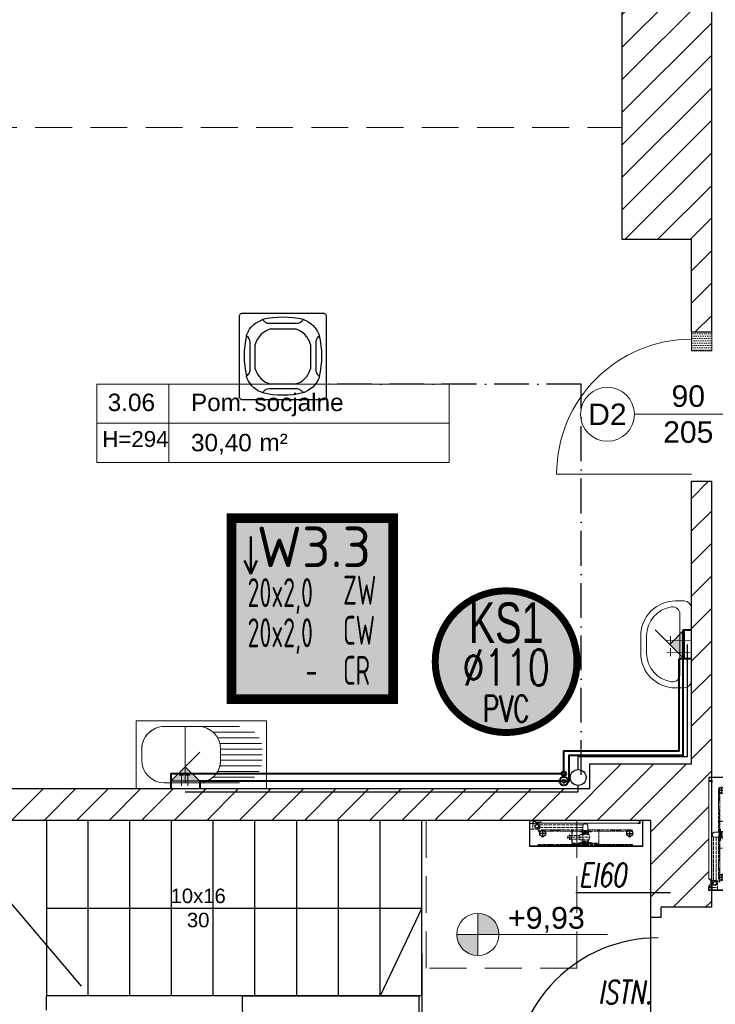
# Model space of a CAD drawing. Header units: millimetres. Extents: x 24385 to 79107, y -56478 to -23676.
# Tile 22 of 256: x 26934 to 27413, y -39470 to -38791. Entities that reach past the tile are written whole.
import ezdxf
from ezdxf.enums import TextEntityAlignment as Align
from ezdxf.lldxf.tags import DXFTag

# ---------------------------------------------------------------- set-up
doc = ezdxf.new("R2010")
doc.units = ezdxf.units.MM
doc.header["$LTSCALE"] = 2
for name, pattern in [('ACAD_ISO02W100', [15, 12, -3]), ('ACAD_ISO10W100', [18, 12, -3, 0, -3]), ('DASHED', [19.05, 12.7, -6.35]), ('HIDDENX2', [19.05, 12.7, -6.35])]:
    doc.linetypes.add(name, pattern=pattern)
for name, color, linetype, lineweight in [('0_OPIS', 7, 'Continuous', 13), ('3DPLAN_A_ARMATURA_SANITARNA', 7, 'Continuous', 9), ('3DPLAN_A_TABELKA POMIESZCZEŃ', 7, 'Continuous', 0), ('3DPLAN_A_WYSOKOŚCI ZMIANA', 144, 'HIDDENX2', 5), ('_WLK_W_OPIS', 211, 'Continuous', 9), ('A_6_STOLARKA_DRZWI', 6, 'Continuous', 0), ('A_STOL_OPIS', 55, 'Continuous', 5), ('A_TXT', 7, 'Continuous', 0), ('A_TXT_STOLARKA', 131, 'Continuous', 0), ('A_WYBURZENIA', 6, 'Continuous', 0), ('A_WYM_KOT', 161, 'Continuous', 0), ('A_ZESTAWIENIE STOLARKI', 3, 'Continuous', 15), ('hydrant', 211, 'Continuous', 5), ('Opisy', 7, 'Continuous', 13)]:
    doc.layers.add(name, color=color, linetype=linetype, lineweight=lineweight)
for name, color, linetype in [('3DPLAN_A_KRESKOWANIE 1', 253, 'Continuous'), ('3DPLAN_A_OPIS', 8, 'Continuous'), ('3DPLAN_A_POMIESZCZENIE NUMER', 100, 'Continuous'), ('3DPLAN_K_NOŚNA', 7, 'Continuous'), ('_WLK_oznaczenia', 211, 'Continuous'), ('A_POMIESZCZENIE OPIS', 100, 'Continuous'), ('A_SCHODY', 6, 'Continuous'), ('DEFAULT', 7, 'Continuous'), ('IS_freon_urządzenia', 3, 'DASHED'), ('IS_Odbiorniki', 211, 'SOLID')]:
    doc.layers.add(name, color=color, linetype=linetype)
doc.layers.add('3DPLAN_A_OBWIEDNIA', color=6, linetype='Continuous', plot=False)
for name, color, linetype, lineweight, true_color in [('cw', 7, 'Continuous', 40, 0xf79809), ('kanalizacja', 7, 'Continuous', 30, 0xbf3000), ('kanalizacja pod stropem skropliny', 7, 'Continuous', 30, 0x60bb04), ('wodociag', 7, 'Continuous', 40, 0x0e97f1)]:
    doc.layers.add(name, color=color, linetype=linetype, lineweight=lineweight, true_color=true_color)
doc.styles.add('ARIAL', font='arial.ttf')
doc.styles.add('GRZEJNIK', font='simplex.shx', dxfattribs={"width": 0.7})
doc.styles.add('isocp', font='isocpeur.ttf', dxfattribs={"width": 0.9})
doc.styles.add('J-ROMANS', font='ROMANS.SHX', dxfattribs={"width": 0.7, "oblique": 10})
doc.styles.add('TABEL1', font='txt')
tags = doc.linetypes.add('SOLID', pattern=[10, 10, 0]).pattern_tags.tags
tags[6:7] = [DXFTag(74, 4), DXFTag(75, 0), DXFTag(340, '0'), DXFTag(46, 0.0), DXFTag(50, 0.0), DXFTag(44, 0.0), DXFTag(45, 0.0)]
tags[4:5] = [DXFTag(74, 4), DXFTag(75, 0), DXFTag(340, '0'), DXFTag(46, 0.0), DXFTag(50, 0.0), DXFTag(44, 0.0), DXFTag(45, 0.0)]
pattern_1 = [(45, (29206.918, -39107.05), (-11.22532, 11.22532), [])]

# ---------------------------------------------------------------- blocks, each defined once
blk = doc.blocks.new('UMYWALKA')
at = {"layer": '3DPLAN_A_ARMATURA_SANITARNA'}
for p, q in [((11, 30), (5, 30)), ((0, 25), (0, -25)), ((8, 20.87), (8, -20.87)), ((14.55, 8.04), (14.57, 2.57)), ((1, 5.49), (17.06, 5.43)), ((31, -6), (31, 6)), ((35, -6), (35, 6)), ((0.86, -2.78), (16.92, -2.85)), ((14.41, -0.23), (14.43, -5.7)), ((11, -30), (5, -30))]:
    blk.add_line(p, q, dxfattribs=at)
for centre, radius, start, end in [((5, 25), 5, 90, 180), ((11, 6), 24, 0, 90), ((13, 20.87), 5, 82.33774, 180), ((11, 6), 20, 0, 82.33774), ((11, -6), 24, 270, 0), ((11, -6), 20, 277.66226, 0), ((5, -25), 5, 180, 270), ((13, -20.87), 5, 180, 277.66226)]:
    blk.add_arc(centre, radius, start, end, dxfattribs=at)
blk = doc.blocks.new('ZLEWOZMYWAK')
at = {"layer": '3DPLAN_A_ARMATURA_SANITARNA'}
for p, q in [((-46.63, -45), (-46.63, 45)), ((-19.43, 41.11), (-27.2, 41.11)), ((0, -45), (0, 45)), ((-42.74, -26.35), (-42.74, 25.57)), ((-3.89, 25.57), (-3.89, 2.26)), ((-3.89, -26.35), (-3.89, 25.57)), ((-1.73, 13.75), (-10.47, 13.79)), ((-9.1, 12.37), (-9.11, 15.35)), ((-3.89, 11.09), (-42.74, 11.09)), ((-1.81, 9.25), (-10.54, 9.29)), ((-9.18, 7.87), (-9.19, 10.85)), ((-38.85, -36.63), (-38.85, -8.02)), ((-34.97, -39.81), (-34.97, -11.2)), ((-31.08, -41.4), (-31.08, -12.79)), ((-27.2, -41.89), (-27.2, -13.28)), ((-19.43, -13.28), (-27.2, -13.28)), ((-23.31, -41.89), (-23.31, -13.28)), ((-19.43, -41.89), (-19.43, -13.28)), ((-15.54, -41.4), (-15.54, -12.79)), ((-11.66, -39.81), (-11.66, -11.2)), ((-7.77, -36.63), (-7.77, -8.02))]:
    blk.add_line(p, q, dxfattribs=at)
for points in [[(-46.63, 45), (0, 45)], [(-46.63, -45), (0, -45)]]:
    blk.add_lwpolyline(points, dxfattribs=at)
for centre, start, end in [((-27.2, 25.57), 90, 180), ((-19.43, 25.57), 0, 90), ((-27.2, 2.26), 180, 270), ((-19.43, 2.26), 270, 0)]:
    blk.add_arc(centre, 15.54, start, end, dxfattribs=at)
blk = doc.blocks.new('zw$2C56')
at = {"layer": 'IS_freon_urządzenia', "linetype": 'Continuous'}
for points in [[(-320.9, 376.4), (383.4, 376.4), (389.1, 375.7), (395.9, 373.3), (402.9, 368.2), (407.4, 362.4), (409.8, 356.8), (411.1, 348.4), (411.1, -355.9), (410.3, -362.5), (408.2, -368.2), (402.9, -375.4), (396.1, -380.5), (391.6, -382.3), (387.8, -383.2), (383.7, -383.6), (-321.7, -383.6), (-327.5, -382.8), (-332.2, -381.2), (-337, -378.5), (-340.7, -375.4), (-343.6, -372), (-346.1, -367.9), (-347.6, -364), (-348.5, -359.8), (-348.8, -357.6), (-348.9, 348.4), (-348.5, 352.9), (-347.6, 356.7), (-345.8, 361.1), (-341.9, 366.8), (-338.7, 369.9), (-334.9, 372.6), (-329.1, 375.1), (-325.1, 376), (-320.9, 376.4)], [(-151.6, 319.3), (-149.7, 319.7), (-148.1, 319.8), (-146.5, 319.5), (-145, 318.9), (-143.6, 318), (-142.5, 316.9), (-138.3, 311.3), (-136.6, 309.3), (-135.1, 307.6), (-129.1, 302.1), (-123.5, 297.9), (-119.4, 295.5), (-113.2, 292.4), (-108.5, 290.6), (-106, 290), (-100.9, 288.8), (-97.4, 288.2), (-95.7, 288), (-93.9, 287.8), (-92.2, 287.7), (-90.4, 287.6), (-89.1, 287.6), (151.4, 287.5), (156.7, 287.8), (161.1, 288.3), (165.3, 289.1), (169.5, 290.2), (174.5, 292), (178.6, 293.7), (182.3, 295.9), (185.4, 297.4), (187.7, 298.9), (189.1, 299.9), (197, 306.8), (202.1, 312.7), (205.8, 317.5), (207.7, 318.9), (210, 319.7), (211.6, 319.8), (213.3, 319.5), (216, 318.5), (238.1, 308.4), (248.3, 303.2), (260.8, 295.7), (267.5, 291.5), (285.6, 277.3), (292.1, 271.5), (299.8, 264.1), (306, 257.3), (320.4, 239.3), (326.3, 230.7), (332.4, 220.5), (340.7, 204.5), (346.6, 191), (349.5, 185), (350.8, 180.6), (350.2, 177.5), (349.5, 176), (347.8, 174), (341, 168.9), (333.1, 160.8), (328, 153.7), (324.5, 146.5), (321.3, 138.5), (319.2, 129.1), (318.6, 122.1), (318.6, -118.4), (320, -132.7), (323.4, -143.9), (332, -158.8), (345.1, -171.4), (349.9, -176), (350.8, -179.9), (350.1, -183.1), (347.8, -187.6), (344.7, -195.5), (331.8, -221.4), (321.2, -237.4), (310.5, -251.3), (289.1, -273.5), (276.8, -283.8), (264.2, -293.4), (249.4, -301.4), (217, -317.3), (212.5, -319), (210, -319), (207, -317.8), (204.7, -315.5), (201.6, -311.3), (192.5, -301.9), (185.6, -296.8), (174.5, -291.3), (160.2, -287.5), (150.5, -286.7), (-89.3, -286.9), (-102.6, -288.4), (-115.8, -293), (-124.9, -298.2), (-133, -304.9), (-137.2, -309.3), (-143.6, -317.3), (-148.1, -319.1), (-156.6, -316.1), (-163.9, -312.6), (-172.5, -309.1), (-190.6, -299.8), (-206.2, -289.6), (-221.6, -276.5), (-222.2, -277.2), (-240.5, -259.6), (-255.8, -241.1), (-269.2, -220.2), (-276.8, -206.2), (-284.4, -189), (-287.6, -182.3), (-287.9, -178.3), (-286.8, -175.3), (-283.1, -172), (-275.1, -165.3), (-275.1, -158.2), (-268.3, -158.2), (-263.5, -150), (-260.2, -142.8), (-257.8, -135.3), (-256.1, -124.9), (-255.6, -81.8), (-255.8, -19.6), (-255.9, 123), (-259.3, 141.1), (-264.8, 153), (-274.4, 165.4), (-285, 174), (-287.9, 179), (-287.4, 183.5), (-276, 208.5), (-260.8, 235.7), (-245.6, 254.6), (-223.9, 276.5), (-207.6, 289.4), (-151.8, 319.2)], [(-75.4, 238.9), (138.2, 238.9)], [(-211.2, -111), (-211.2, 103.2)], [(274, 103.2), (274, -111)], [(138.2, -246.7), (-75.4, -246.7)]]:
    blk.add_lwpolyline(points, dxfattribs=at)
for centre, radius, start, end in [((31.9, -425.5), 766.4, 76.49589, 103.52058), ((457.5, 2.1), 766.4, 166.47925, 193.50393), ((-19.4, 47), 199.9, 106.26109, 163.66923), ((82.2, 47), 199.9, 16.33077, 73.73892), ((-394.1, 1.3), 766.4, 346.49589, 13.52058), ((-19.4, -54.8), 199.9, 196.33077, 253.73891), ((82.2, -54.8), 199.9, 286.26108, 343.66923), ((31.1, 426.1), 766.4, 256.47925, 283.50393)]:
    blk.add_arc(centre, radius, start, end, dxfattribs=at)
blk = doc.blocks.new('G$CDB1AC55F')
at = {"layer": 'IS_freon_urządzenia', "xscale": 0.07876787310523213, "yscale": 0.07876787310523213, "zscale": 0.07876787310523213}
blk.add_blockref('zw$2C56', (27.48, 30.22), dxfattribs=at)
blk = doc.blocks.new('hydrant')
at = {"color": 1, "linetype": 'ACAD_ISO02W100'}
for p, q in [((121.8, 578.2), (110, 578.2)), ((338.5, 577), (110, 577)), ((112.9, 580.5), (112.8, 580.5)), ((129.5, 586), (121.8, 578.2)), ((130.1, 584.7), (122.3, 577)), ((431.5, 586), (129.5, 586)), ((141, 584.7), (130.1, 584.7)), ((141, 584.7), (148.8, 577)), ((141.5, 586), (149.3, 578.2)), ((189.8, 578.2), (149.3, 578.2)), ((197.5, 586), (189.8, 578.2)), ((198.1, 584.7), (190.3, 577)), ((249.5, 584.7), (198.1, 584.7)), ((249.5, 584.7), (257.3, 577)), ((250, 586), (257.8, 578.2)), ((330, 578.2), (257.8, 578.2)), ((339, 586), (330, 578.2)), ((339, 584.3), (330.5, 577)), ((340, 582), (338.5, 582)), ((338.5, 482), (338.5, 582)), ((348, 578.2), (339, 586)), ((347.6, 577), (339, 584.3)), ((340, 482), (340, 582)), ((431.5, 577), (340, 577)), ((523, 571), (340, 571)), ((523, 569.5), (340, 569.5)), ((431.5, 578.2), (348, 578.2)), ((471, 569.5), (392, 569.5)), ((392, 565), (392, 569.5)), ((471, 565), (392, 565)), ((406, 545.2), (406, 511.2)), ((408.5, 546.7), (407.5, 546.7)), ((408, 565), (409, 561)), ((454.5, 546.7), (408, 546.7)), ((409, 577), (409, 578.2)), ((454, 561), (409, 561)), ((410, 554.2), (410.5, 554.7)), ((453, 554.2), (410, 554.2)), ((410, 548.2), (410, 554.2)), ((452.5, 571.5), (410.5, 571.5)), ((452.5, 554.7), (410.5, 554.7)), ((414.5, 554.7), (414.5, 561)), ((431.5, 586), (733.5, 586)), ((431.5, 578.2), (515, 578.2)), ((431.5, 577), (523, 577)), ((448.5, 554.7), (448.5, 561)), ((453, 554.2), (452.5, 554.7)), ((453, 548.2), (453, 554.2)), ((454, 577), (454, 578.2)), ((455, 565), (454, 561)), ((454.5, 546.7), (455.5, 546.7)), ((455, 546.7), (467.5, 546.7)), ((469, 545.2), (469, 511.2)), ((471, 565), (471, 569.5)), ((515, 578.2), (524, 586)), ((515.5, 577), (524, 584.3)), ((523, 541.2), (523, 582)), ((524.5, 582), (523, 582)), ((524, 586), (533, 578.2)), ((524, 584.3), (532.6, 577)), ((524.5, 541.2), (524.5, 582)), ((524.5, 577), (753, 577)), ((533, 578.2), (605.3, 578.2)), ((540.8, 546.4), (540.8, 510)), ((613, 586), (605.3, 578.2)), ((613.6, 584.7), (605.8, 577)), ((613.6, 584.7), (665, 584.7)), ((665, 584.7), (672.8, 577)), ((665.5, 586), (673.3, 578.2)), ((673.3, 578.2), (713.8, 578.2)), ((721.5, 586), (713.8, 578.2)), ((722.1, 584.7), (714.3, 577)), ((722.1, 584.7), (733, 584.7)), ((733, 584.7), (740.8, 577)), ((733.5, 586), (741.3, 578.2)), ((741.3, 578.2), (753, 578.2)), ((750.2, 580.5), (750.2, 580.5)), ((338.5, 487), (110, 487)), ((121.8, 485.7), (110, 485.7)), ((112.9, 483.5), (112.8, 483.5)), ((129.5, 478), (121.8, 485.7)), ((130.1, 479.2), (122.3, 487)), ((414, 478), (129.5, 478)), ((141, 479.2), (130.1, 479.2)), ((141, 479.2), (148.8, 487)), ((141.5, 478), (149.3, 485.7)), ((189.8, 485.7), (149.3, 485.7)), ((197.5, 478), (189.8, 485.7)), ((198.1, 479.2), (190.3, 487)), ((249.5, 479.2), (198.1, 479.2)), ((249.5, 479.2), (257.3, 487)), ((250, 478), (257.8, 485.7)), ((330, 485.7), (257.8, 485.7)), ((339, 478), (330, 485.7)), ((339, 479.6), (330.5, 487)), ((340, 482), (338.5, 482)), ((347.6, 487), (339, 479.6)), ((348, 485.7), (339, 478)), ((431.5, 487), (340, 487)), ((431.5, 485.7), (348, 485.7)), ((392, 491.5), (392, 487)), ((471, 491.5), (392, 491.5)), ((471, 487), (392, 487)), ((557.9, 528.2), (398.8, 528.2)), ((408.5, 509.7), (407.5, 509.7)), ((454.5, 509.7), (407.5, 509.7)), ((408, 491.5), (409, 495.5)), ((454, 495.5), (409, 495.5)), ((410, 508.2), (410, 502.2)), ((453, 502.2), (410, 502.2)), ((410, 502.2), (410.5, 501.7)), ((452.5, 501.7), (410.5, 501.7)), ((452.5, 485), (410.5, 485)), ((450.5, 485), (412.5, 485)), ((412.5, 483), (412.5, 485)), ((414, 452.5), (414, 481.5)), ((449, 481.5), (414, 481.5)), ((414.5, 498.3), (414.5, 501.7)), ((448.5, 498.3), (414.5, 498.3)), ((414.5, 495.5), (414.5, 496)), ((448.5, 496), (414.5, 496)), ((416.2, 496), (416.2, 498.3)), ((431.5, 487), (523, 487)), ((431.5, 485.7), (515, 485.7)), ((446.8, 496), (446.8, 498.3)), ((448.5, 498.3), (448.5, 501.7)), ((448.5, 495.5), (448.5, 496)), ((449, 452.5), (449, 481.5)), ((449, 478), (733.5, 478)), ((450.5, 483), (450.5, 485)), ((453, 502.2), (452.5, 501.7)), ((453, 508.2), (453, 502.2)), ((455, 491.5), (454, 495.5)), ((454.5, 509.7), (455.5, 509.7)), ((455.5, 509.7), (467.5, 509.7)), ((540.8, 541.2), (469, 541.2)), ((540.8, 515.2), (469, 515.2)), ((471, 491.5), (471, 487)), ((515, 485.7), (524, 478)), ((515.5, 487), (524, 479.6)), ((523, 482), (523, 515.2)), ((524.5, 482), (523, 482)), ((524, 479.6), (532.6, 487)), ((524, 478), (533, 485.7)), ((524.5, 482), (524.5, 515.2)), ((524.5, 487), (753, 487)), ((533, 485.7), (605.3, 485.7)), ((613, 478), (605.3, 485.7)), ((613.6, 479.2), (605.8, 487)), ((613.6, 479.2), (665, 479.2)), ((665, 479.2), (672.8, 487)), ((665.5, 478), (673.3, 485.7)), ((673.3, 485.7), (713.8, 485.7)), ((721.5, 478), (713.8, 485.7)), ((722.1, 479.2), (714.3, 487)), ((722.1, 479.2), (733, 479.2)), ((733, 479.2), (740.8, 487)), ((733.5, 478), (741.3, 485.7)), ((741.3, 485.7), (753, 485.7)), ((750.2, 483.5), (750.2, 483.5)), ((746.5, 443.5), (446.5, 443.5)), ((746.5, 461.5), (449, 461.5)), ((752.9, 471.5), (746.5, 466.2)), ((746.5, 438.7), (746.5, 466.2)), ((752.9, 433.5), (746.5, 438.7)), ((752.9, 471.5), (794.5, 471.5)), ((752.9, 433.5), (794.5, 433.5)), ((794.5, 433.5), (780, 433.5)), ((794.5, 471.5), (814.5, 471.5)), ((794.5, 433.5), (794.5, 471.5)), ((794.5, 433.5), (814.5, 433.5)), ((814.5, 433.5), (814.5, 471.5))]:
    blk.add_line(p, q, dxfattribs=at)
for p, q in [((60.9, 411.5), (60.9, 431.5)), ((738.9, 431.5), (60.9, 431.5)), ((738.9, 411.5), (60.9, 411.5)), ((738.9, 431.5), (738.9, 411.5)), ((741.3, 421.8), (738.9, 415.6)), ((742.7, 421.3), (738.9, 411.5)), ((771.7, 426), (747.4, 426)), ((771.7, 424.5), (747.4, 424.5)), ((775.4, 422.8), (780.5, 416.1)), ((776.6, 423.7), (781.7, 417)), ((789.4, 423.3), (790.9, 423.3)), ((789.4, 416.5), (789.4, 423.3)), ((790.9, 416.5), (790.9, 423.3))]:
    blk.add_line(p, q)
for centre, radius in [((540.8, 528.2), 13), ((766.5, 452.5), 14.9), ((766.5, 452.5), 10.8)]:
    blk.add_circle(centre, radius, dxfattribs=at)
for centre, radius, start, end in [((110, 580.5), 3.5, 12.24669, 270), ((110, 580.5), 2.25, 12.35533, 270), ((112.8, 581.1), 0.612, 192.35533, 270), ((112.9, 581.1), 0.612, 270, 12.24669), ((407.5, 545.2), 1.5, 90, 180), ((408.5, 548.2), 1.5, 270, 0), ((410.5, 570), 1.5, 90, 138.18969), ((469.4, 528.2), 23.1, 126.89221, 233.10779), ((452.5, 570), 1.5, 41.81031, 90), ((454.5, 548.2), 1.5, 180, 270), ((467.5, 545.2), 1.5, 0, 90), ((753, 580.5), 3.5, 270, 167.75331), ((750.2, 581.1), 0.612, 167.75331, 270), ((750.2, 581.1), 0.612, 270, 347.64467), ((753, 580.5), 2.25, 270, 167.64467), ((110, 483.5), 3.5, 90, 347.75331), ((110, 483.5), 2.25, 90, 347.64467), ((112.8, 482.8), 0.612, 90, 167.64467), ((112.9, 482.8), 0.612, 347.75331, 90), ((407.5, 511.2), 1.5, 180, 270), ((408.5, 508.2), 1.5, 0, 90), ((410.5, 486.5), 1.5, 210, 270), ((414, 483), 1.5, 180, 270), ((449, 483), 1.5, 270, 0), ((452.5, 486.5), 1.5, 270, 330), ((454.5, 508.2), 1.5, 90, 180), ((467.5, 511.2), 1.5, 270, 0), ((753, 483.5), 3.5, 192.24669, 90), ((750.2, 482.8), 0.612, 90, 192.24669), ((750.2, 482.8), 0.612, 12.35533, 90), ((753, 483.5), 2.25, 192.35533, 90), ((431.5, 452.5), 17.5, 180, 270), ((431.5, 452.5), 17.5, 270, 0)]:
    blk.add_arc(centre, radius, start, end, dxfattribs=at)
for centre, radius, start, end in [((747.4, 419.5), 6.5, 90, 158.96249), ((747.4, 419.5), 5, 90, 158.96249), ((771.7, 419.5), 6.5, 41.18593, 90), ((771.7, 419.5), 5, 41.18593, 90), ((776.5, 413.1), 5, 19.76904, 37.35808), ((785.9, 416.5), 5, 199.76904, 0), ((776.5, 413.1), 6.5, 19.76904, 37.35808), ((785.9, 416.5), 3.5, 199.76904, 0)]:
    blk.add_arc(centre, radius, start, end)
at = {"layer": 'DEFAULT', "linetype": 'ByBlock'}
for p, q in [((35.5, 591.5), (35.5, 411.5)), ((35.5, 591.5), (815.5, 591.5)), ((36.3, 590.7), (36.3, 412.3)), ((36.3, 590.7), (814.7, 590.7)), ((36.3, 590.7), (814.7, 590.7)), ((814.7, 590.7), (814.7, 412.3)), ((815.5, 591.5), (815.5, 411.5)), ((121.3, 527.6), (121.3, 516.6)), ((121.3, 475.3), (121.3, 486.3)), ((129.8, 527.6), (129.8, 516.6)), ((129.8, 475.3), (129.8, 486.3)), ((721.3, 527.6), (721.3, 516.6)), ((721.3, 475.3), (721.3, 486.3)), ((729.8, 527.6), (729.8, 516.6)), ((729.8, 475.3), (729.8, 486.3)), ((35.5, 411.5), (57.1, 411.5)), ((36.3, 412.3), (56.3, 412.3)), ((56.3, 433.1), (70.1, 433.1)), ((56.3, 412.3), (56.3, 433.1)), ((57.1, 432.3), (70.1, 432.3)), ((57.1, 411.5), (57.1, 432.3)), ((57.1, 411.5), (57.1, 432.3)), ((60.9, 411.5), (60.9, 431.5)), ((70.1, 432.3), (70.1, 433.1)), ((780.5, 432.5), (780.5, 433.5)), ((793.5, 432.5), (780.5, 432.5)), ((780.9, 432.3), (780.9, 433.1)), ((794.7, 433.1), (780.9, 433.1)), ((793.9, 432.3), (780.9, 432.3)), ((793.9, 411.5), (793.9, 432.3)), ((793.9, 411.5), (793.9, 432.3)), ((815.5, 411.5), (793.9, 411.5)), ((794.7, 412.3), (794.7, 433.1)), ((814.7, 412.3), (794.7, 412.3))]:
    blk.add_line(p, q, dxfattribs=at)
at = {"layer": 'DEFAULT', "color": 1, "linetype": 'ByBlock'}
for p, q in [((149.9, 501.5), (101.1, 501.5)), ((125.5, 525.9), (125.5, 477.1)), ((701.1, 501.5), (749.9, 501.5)), ((725.5, 525.9), (725.5, 477.1))]:
    blk.add_line(p, q, dxfattribs=at)
at = {"layer": 'DEFAULT', "color": 1, "linetype": 'ACAD_ISO02W100'}
blk.add_line((794.5, 433.5), (780.5, 433.5), dxfattribs=at)
at = {"layer": 'DEFAULT', "linetype": 'ByBlock'}
for centre in [(125.5, 501.5), (725.5, 501.5)]:
    blk.add_circle(centre, 21, dxfattribs=at)
blk = doc.blocks.new('tabelka dla tp')
at = {"layer": '3DPLAN_A_TABELKA POMIESZCZEŃ'}
for p, q in [((49.7, 54), (49.7, 0)), ((0, 27), (243.13, 27))]:
    blk.add_line(p, q, dxfattribs=at)
blk.add_lwpolyline([(0, 54), (243.13, 54), (243.13, 0), (0, 0)], close=True, dxfattribs=at)
at = {"layer": '3DPLAN_A_POMIESZCZENIE NUMER', "color": 7, "style": 'ARIAL'}
blk.add_attdef('NUMER', (2.23, 35.39), '', height=12, dxfattribs=at)
at = {"layer": 'A_POMIESZCZENIE OPIS', "insert": (112.2, 19.75), "char_height": 12, "width": 36.4122, "attachment_point": 1, "style": 'ARIAL'}
blk.add_mtext('{\\C7;m²}', dxfattribs=at)
at = {"layer": 'A_POMIESZCZENIE OPIS', "color": 7, "style": 'ARIAL'}
for tag, p in [('NAZWA', (51.73, 35.39)), ('POWIERZCHNIA', (51.06, 7.24))]:
    blk.add_attdef(tag, p, '', height=12, dxfattribs=at)
blk = doc.blocks.new('III pietrooosoo')
at = {"layer": '3DPLAN_A_KRESKOWANIE 1'}
h = blk.add_hatch(dxfattribs=at)
h.set_pattern_fill('ANSI31', color=256, scale=5, style=0)
h.set_pattern_definition(pattern_1)
h.paths.add_polyline_path([(26781.49, -39163.58), (26781.49, -38938.58), (26746.49, -38938.58), (26746.49, -39163.58)])
h.paths.add_polyline_path([(26746.49, -39423.63), (26776.05, -39423.63), (26776.05, -39388.27), (26746.49, -39388.27)])
h.paths.add_polyline_path([(26746.49, -38938.58), (26781.49, -38938.58), (26781.49, -39163.58), (26746.49, -39163.58)])
h.paths.add_polyline_path([(27368.97, -39343.08), (27368.97, -39410.08), (27375.97, -39410.08), (27375.97, -39403.08), (27410.97, -39403.08), (27410.97, -39383.75), (27409.39, -39383.75), (27410, -39383.99, -0.310329), (27410.42, -39384.6), (27410.42, -39387.03, -0.216272), (27410.19, -39387.52), (27409.53, -39388.03, -0.076898), (27409.35, -39388.12, 0.840818), (27409.47, -39388.8), (27410.15, -39388.8), (27410.15, -39388.95), (27409.47, -39388.95, -0.840818), (27409.3, -39387.98, 0.076898), (27409.44, -39387.91), (27410.1, -39387.4, 0.216272), (27410.27, -39387.03), (27410.27, -39384.6, 0.310329), (27409.95, -39384.13), (27408.97, -39383.75), (27408.97, -39315.95), (27410.97, -39315.95), (27410.97, -39109.08), (27396.97, -39109.08), (27396.97, -39304.08), (27326.97, -39304.08), (27326.97, -39321.08), (26829.97, -39321.08), (26829.97, -39251.08), (26809.49, -39251.08), (26809.49, -39321.08), (26781.49, -39321.08), (26781.49, -39387.08), (26810.97, -39387.08), (26810.97, -39343.08)])
h.paths.add_polyline_path([(28444.97, -38740.08), (28444.97, -38698.58), (28212, -38698.58), (28212, -38637.58), (28198.97, -38637.58), (28198.97, -38740.08)])
h.paths.add_polyline_path([(28624.46, -38658.58), (28601.97, -38658.58), (28601.97, -38698.58), (28559.97, -38698.58), (28559.97, -38740.08), (28624.46, -38740.08)])
h.paths.add_polyline_path([(28627.97, -38870.19), (28674.81, -38870.19), (28674.81, -38878.08), (28689.97, -38878.08), (28689.97, -38734.08), (28772.97, -38734.08), (28772.97, -38698.58), (28726.97, -38698.58), (28726.97, -38658.58), (28624.46, -38658.58), (28624.46, -38740.08), (28627.97, -38740.08)])
h.paths.add_polyline_path([(28674.81, -38878.08), (28674.81, -38870.19), (28627.97, -38870.19), (28627.97, -38897.19), (28648.97, -38897.19), (28648.97, -38878.08)])
h.paths.add_polyline_path([(28627.97, -38897.19), (28627.97, -38924.19), (28648.97, -38924.19), (28648.97, -38897.19)])
h.paths.add_polyline_path([(28648.97, -38924.19), (28627.97, -38924.19), (28627.97, -39029.08), (28204.97, -39029.08), (28204.97, -39046.08), (28245.97, -39046.08), (28245.97, -39098.08), (28618.97, -39098.08), (28618.97, -39148.34), (28648.97, -39148.34)])
h.paths.add_polyline_path([(28769.97, -39380.08), (28769.97, -39352.58), (28654.97, -39352.58), (28654.97, -39295.58), (28648.97, -39295.58), (28648.97, -39268.08), (28618.97, -39268.08), (28618.97, -39305.08), (28602.97, -39305.08), (28602.97, -39390.58), (28908.97, -39390.58), (28908.97, -39380.08)])
h.paths.add_polyline_path([(29254.97, -39636.08), (29254.97, -39479.08), (29253.97, -39456.08), (29253.97, -39299.08), (29205.97, -39299.08), (29205.97, -39365.08), (29137.97, -39365.08), (29137.97, -39390.58), (29242.97, -39390.58), (29242.97, -39525.58), (29129.97, -39525.58), (29129.97, -39588.58), (28896.97, -39588.58), (28896.97, -39613.08), (29204.97, -39613.08), (29204.97, -39636.08)])
h.paths.add_polyline_path([(28675.97, -39613.08), (28675.97, -39693.93), (28641.97, -39693.93), (28641.97, -39636.08), (28614.97, -39636.08), (28614.97, -39598.08), (28602.97, -39598.08), (28602.97, -39526.58), (28766.97, -39526.58), (28766.97, -39613.08)])
h.paths.add_polyline_path([(28575.62, -39665.5), (28722.88, -39665.5), (28722.88, -39699.91), (28575.62, -39699.91)], flags=9)
h.paths.add_polyline_path([(28641.97, -39693.93), (28641.97, -39906.08), (28675.97, -39906.08), (28675.97, -39693.93)])
h.paths.add_polyline_path([(29060.97, -38734.08), (29060.97, -38698.58), (28887.97, -38698.58), (28887.97, -38734.08)])
h.paths.add_polyline_path([(29348.97, -38734.08), (29348.97, -38698.58), (29324.97, -38698.58), (29324.97, -38658.58), (29199.97, -38658.58), (29199.97, -38698.58), (29175.97, -38698.58), (29175.97, -38734.08)])
h.paths.add_polyline_path([(29636.97, -38698.58), (29463.97, -38698.58), (29463.97, -38734.08), (29636.97, -38734.08)])
h.paths.add_polyline_path([(29924.97, -38734.08), (29924.97, -38698.58), (29901.97, -38698.58), (29901.97, -38658.58), (29776.97, -38658.58), (29776.97, -38698.58), (29751.97, -38698.58), (29751.97, -38734.08)])
h.paths.add_polyline_path([(30039.97, -38734.08), (30234.97, -38734.08), (30234.97, -38698.58), (30039.97, -38698.58)])
h.paths.add_polyline_path([(30524.97, -38734.08), (30524.97, -38698.58), (30502.97, -38698.58), (30502.97, -38658.58), (30377.97, -38658.58), (30377.97, -38698.58), (30349.97, -38698.58), (30349.97, -38734.08)])
h.paths.add_polyline_path([(30834.97, -38734.08), (30834.97, -38698.58), (30641.97, -38698.58), (30641.97, -38734.08)])
h.paths.add_polyline_path([(31048.97, -38768.58), (31550.97, -38768.58), (31550.97, -38841.08), (31594.97, -38841.08), (31594.97, -38734.08), (31625.97, -38734.08), (31625.97, -38698.58), (31098.97, -38698.58), (31098.97, -38658.58), (30973.97, -38658.58), (30973.97, -38698.58), (30948.97, -38698.58), (30948.97, -38734.08), (31048.97, -38734.08)])
h.paths.add_polyline_path([(31550.97, -39073.08), (31594.97, -39073.08), (31594.97, -39018.08), (31550.97, -39018.08)])
h.paths.add_polyline_path([(31550.97, -39378.08), (31594.97, -39378.08), (31594.97, -39250.08), (31550.97, -39250.08)])
h.paths.add_polyline_path([(31594.97, -39684.08), (31594.97, -39554.08), (31550.97, -39554.08), (31550.97, -39684.08)])
h.paths.add_polyline_path([(31594.97, -39915.08), (31594.97, -39860.08), (31550.97, -39860.08), (31550.97, -39915.08)])
h.paths.add_polyline_path([(31550.97, -40194.08), (30944.97, -40194.08), (30944.97, -40267.58), (30973.97, -40267.58), (30973.97, -40307.58), (31098.97, -40307.58), (31098.97, -40267.58), (31625.97, -40267.58), (31625.97, -40194.08), (31594.97, -40194.08), (31594.97, -40092.08), (31550.97, -40092.08), (31550.97, -40194.08)], is_closed=False)
h.paths.add_polyline_path([(30637.97, -40267.58), (30830.97, -40267.58), (30830.97, -40194.08), (30637.97, -40194.08)])
h.paths.add_polyline_path([(30345.97, -40194.08), (30345.97, -40267.58), (30369.97, -40267.58), (30369.97, -40307.58), (30494.97, -40307.58), (30494.97, -40267.58), (30520.97, -40267.58), (30520.97, -40194.08)])
h.paths.add_polyline_path([(30035.97, -40267.58), (30230.97, -40267.58), (30230.97, -40194.08), (30035.97, -40194.08)])
h.paths.add_polyline_path([(29775.97, -40161.08), (29762.97, -40161.08), (29762.97, -40198.08), (29741.97, -40198.08), (29741.97, -40267.58), (29768.97, -40267.58), (29768.97, -40307.58), (29893.97, -40307.58), (29893.97, -40267.58), (29920.97, -40267.58), (29920.97, -40194.08), (29775.97, -40194.08)])
h.paths.add_polyline_path([(29431.97, -40198.08), (29431.97, -40267.58), (29626.97, -40267.58), (29626.97, -40198.08)])
h.paths.add_polyline_path([(29140.97, -40198.08), (29140.97, -40267.58), (29161.97, -40267.58), (29161.97, -40307.58), (29286.97, -40307.58), (29286.97, -40267.58), (29316.97, -40267.58), (29316.97, -40198.08)])
h.paths.add_polyline_path([(28831.97, -40198.08), (28831.97, -40267.58), (29025.97, -40267.58), (29025.97, -40198.08)])
h.paths.add_polyline_path([(28541.97, -40267.58), (28570.97, -40267.58), (28570.97, -40307.58), (28695.97, -40307.58), (28695.97, -40267.58), (28716.97, -40267.58), (28716.97, -40198.08), (28597.43, -40198.08), (28597.12, -40198.34, -2.544085), (28595.08, -40198.08), (28541.97, -40198.08)])
h.paths.add_polyline_path([(28229.97, -40267.58), (28426.97, -40267.58), (28426.97, -40198.08), (28229.97, -40198.08)])
h.paths.add_polyline_path([(28026.62, -40155.72), (28026.62, -40307.58), (28070.97, -40307.58), (28070.97, -40267.58), (28114.97, -40267.58), (28114.97, -40198.08), (28037.97, -40198.08), (28037.97, -40155.72)])
h.paths.add_polyline_path([(28026.62, -40155.72), (27981.97, -40155.72), (27981.97, -40201.08), (27901.97, -40201.08), (27901.97, -40267.58), (27945.97, -40267.58), (27945.97, -40307.58), (28026.62, -40307.58)])
h.paths.add_polyline_path([(27916.97, -39798.79), (27920.06, -39798.79), (27920.06, -39852.79), (27916.97, -39852.79), (27916.97, -39912.08), (27981.97, -39912.08), (27981.97, -40155.72), (28026.62, -40155.72), (28026.62, -39747.08), (27916.97, -39747.08)])
h.paths.add_polyline_path([(28037.97, -39913.08), (28091.97, -39913.08), (28091.97, -39758.08), (28037.97, -39758.08), (28037.97, -39747.08), (28026.62, -39747.08), (28026.62, -40155.72), (28037.97, -40155.72)])
h.paths.add_polyline_path([(27950.97, -39566.08), (27950.97, -39590.08), (27956.97, -39590.08), (27956.97, -39657.08), (28026.62, -39657.08), (28026.62, -39566.08)])
h.paths.add_polyline_path([(28161.97, -39588.08), (28044.97, -39588.08), (28044.97, -39598.08), (28161.97, -39598.08)])
h.paths.add_polyline_path([(27590.97, -40201.08), (27590.97, -40267.58), (27726.97, -40267.58), (27726.97, -40201.08)])
h.paths.add_polyline_path([(26781.49, -40201.08), (26781.49, -40267.58), (27231.97, -40267.58), (27231.97, -40307.58), (27356.97, -40307.58), (27356.97, -40267.58), (27415.97, -40267.58), (27415.97, -40201.08)])
h.paths.add_polyline_path([(26809.49, -40155.72), (26809.49, -40201.08), (26864.97, -40201.08), (26864.97, -40155.72)])
h.paths.add_polyline_path([(26809.49, -40088.08), (26809.49, -40155.72), (26864.97, -40155.72), (26864.97, -40088.08)])
h.paths.add_polyline_path([(26809.49, -40085.08), (26809.49, -40088.08), (26864.97, -40088.08), (26864.97, -40085.08)])
h.paths.add_polyline_path([(26809.49, -39863.08), (26809.49, -39910.08), (26864.97, -39910.08), (26864.97, -39863.08)])
h.paths.add_polyline_path([(27408.97, -39315.57), (27408.97, -39313.41), (27410.97, -39313.49), (27409.05, -39313.49), (27409.05, -39315.49), (27410.97, -39315.57)], flags=16)
h.paths.add_polyline_path([(28819.95, -39558.91), (28843.99, -39558.91), (28843.99, -39578.91), (28819.95, -39578.91)], flags=24)
h.paths.add_polyline_path([(28614.3, -39470.41), (28614.3, -39446.75), (28634.3, -39446.75), (28634.3, -39470.41)], flags=24)
h.paths.add_polyline_path([(28699.15, -39459.32), (28892.58, -39459.32), (28892.58, -39432.32), (28699.15, -39432.32)])
h.paths.add_polyline_path([(28699.15, -39486.32), (28892.58, -39486.32), (28892.58, -39459.32), (28699.15, -39459.32)])
h.paths.add_polyline_path([(28699.15, -39432.32), (28892.58, -39432.32), (28892.58, -39486.32), (28699.15, -39486.32)])
h.paths.add_polyline_path([(31282.92, -38730.77), (31332.19, -38730.77), (31332.19, -38753), (31282.92, -38753)], flags=24)
h.paths.add_polyline_path([(31048.16, -38730.77), (31088.89, -38730.77), (31088.89, -38753), (31048.16, -38753)], flags=24)
h.paths.add_polyline_path([(31265.16, -38739.9, 1), (31262.75, -38738.09, 1)], flags=16)
h.paths.add_polyline_path([(28712.1, -39463.64), (28749.15, -39463.64), (28749.15, -39484.06), (28712.1, -39484.06)], flags=8)
h.paths.add_polyline_path([(28712.64, -39435.93), (28779.46, -39435.93), (28779.46, -39457.46), (28712.64, -39457.46)], flags=8)
h.paths.add_polyline_path([(28654.68, -39435.89), (28689.53, -39435.89), (28689.53, -39454.15), (28654.68, -39454.15)], flags=8)
h.paths.add_polyline_path([(28758.66, -39460.57), (28782.82, -39460.57), (28782.82, -39484.57), (28758.66, -39484.57)], flags=8)
h.paths.add_polyline_path([(28699.15, -39460.89), (28699.15, -39483.13), (28699.62, -39483.13), (28699.62, -39460.89)], flags=8)
h = blk.add_hatch(dxfattribs=at)
h.set_pattern_fill('ANSI31', color=256, scale=5, style=0)
h.set_pattern_definition(pattern_1)
h.paths.add_polyline_path([(27439.97, -38698.58), (27418.47, -38698.58), (27418.47, -38658.58), (27293.47, -38658.58), (27293.47, -38698.58), (26781.49, -38698.58), (26781.49, -38742.08), (26809.49, -38742.08), (26809.49, -38851.08), (26829.97, -38851.08), (26829.97, -38742.08), (26950.25, -38742.08, -0.109169), (26950.9, -38742.08), (27348.97, -38742.08), (27348.97, -38942.08), (27396.97, -38942.08), (27396.97, -39006.08), (27410.97, -39006.08), (27410.97, -38745.08), (27439.97, -38745.08), (27439.97, -38698.58)], is_closed=False)
h.paths.add_polyline_path([(26809.49, -39026.08), (26809.49, -39076.08), (26829.97, -39076.08), (26829.97, -39026.08), (26809.49, -39026.08)], is_closed=False)
h.paths.add_polyline_path([(27591.99, -38748.08), (27747.96, -38748.08), (27747.96, -38698.58), (27559.97, -38698.58), (27559.97, -38788.08), (27572.96, -38788.08), (27572.96, -38748.08), (27590.28, -38748.08, -0.310233), (27591.99, -38748.08)], is_closed=False)
h.paths.add_polyline_path([(27907.97, -39185.08), (27907.97, -39301.08), (27866.97, -39301.08), (27866.97, -39402.08), (27779.73, -39402.08), (27779.73, -39413.08), (28026.62, -39413.08), (28026.62, -38698.58), (28014.47, -38698.58), (28014.47, -38658.58), (27889.47, -38658.58), (27889.47, -38698.58), (27862.96, -38698.58), (27862.96, -38748.08), (27900.96, -38748.08), (27900.96, -38901.08), (27948.96, -38901.08), (27948.96, -39175.08), (27593.96, -39175.08), (27593.96, -39157.08), (27572.96, -39157.08), (27572.96, -39151.08), (27559.97, -39151.08), (27559.97, -39198.08), (27575.97, -39198.08), (27575.97, -39185.08), (27907.97, -39185.08)], is_closed=False)
h.paths.add_polyline_path([(28073.97, -38740.08), (28073.97, -38637.58), (28062.49, -38637.58), (28062.49, -38698.58), (28026.62, -38698.58), (28026.62, -39413.08), (28068.97, -39413.08), (28068.97, -39162.08), (28042.97, -39162.08), (28042.97, -39046.08), (28074.97, -39046.08), (28074.97, -39029.08), (28046.47, -39029.08), (28046.47, -38740.08), (28073.97, -38740.08)], is_closed=False)
at = {"layer": 'A_WYBURZENIA', "transparency": 33554687}
h = blk.add_hatch(dxfattribs=at)
h.set_pattern_fill('DOTS', color=256)
h.set_pattern_definition([(0, (12380.1834, -19325.6311), (0.79375, 1.5875), [0, -1.5875])])
h.paths.add_polyline_path([(27396.97, -39019.08), (27410.97, -39019.08), (27410.97, -39006.08), (27396.97, -39006.08), (27396.97, -39019.08)], is_closed=False)
at = {"layer": 'A_WYM_KOT'}
h = blk.add_hatch(color=256, dxfattribs=at)
h.dxf.hatch_style = 1
h.paths.add_polyline_path([(27249.61, -39421.81), (27235.05, -39421.81, 0.414214), (27249.61, -39436.37), (27249.61, -39421.81)], is_closed=False)
h.paths.add_polyline_path([(27249.61, -39421.81), (27264.17, -39421.81, 0.143872), (27261.86, -39413.93), (27249.61, -39413.93), (27249.61, -39421.81)], is_closed=False)
h.paths.add_polyline_path([(27249.61, -39407.25), (27249.61, -39413.93), (27261.86, -39413.93, 0.255137), (27249.61, -39407.25)], is_closed=False)
at = {"layer": '3DPLAN_A_OBWIEDNIA'}
blk.add_lwpolyline([(27115.77, -39601.08), (27087.21, -39474.08), (27087.21, -39464.08), (27208.97, -39464.08), (27208.97, -39601.08), (27304.97, -39601.08), (27304.97, -39545.08), (27368.97, -39545.08), (27368.97, -39343.08), (26810.97, -39343.08), (26810.97, -39601.08), (27304.97, -39601.08)], dxfattribs=at)
at = {"layer": '3DPLAN_A_WYSOKOŚCI ZMIANA'}
for p, q in [((26829.97, -38865.08), (27348.97, -38865.08)), ((27213.97, -39445.08), (27213.97, -39343.08)), ((27317.97, -39445.08), (27317.97, -39343.08)), ((27317.97, -39445.08), (27213.97, -39445.08))]:
    blk.add_line(p, q, dxfattribs=at)
at = {"layer": '3DPLAN_K_NOŚNA'}
for p, q in [((27348.97, -38742.08), (27348.97, -38942.08)), ((27410.97, -39006.08), (27410.97, -38745.08)), ((27348.97, -38942.08), (27396.97, -38942.08)), ((27396.97, -39006.08), (27396.97, -38942.08)), ((27396.97, -39006.08), (27410.97, -39006.08)), ((27396.97, -39109.08), (27410.97, -39109.08)), ((27396.97, -39304.08), (27396.97, -39109.08)), ((27410.97, -39403.08), (27410.97, -39109.08)), ((27326.97, -39304.08), (27396.97, -39304.08)), ((27326.97, -39321.08), (27326.97, -39304.08)), ((26829.97, -39321.08), (27326.97, -39321.08)), ((27368.97, -39343.08), (26810.97, -39343.08)), ((27368.97, -39410.08), (27368.97, -39343.08)), ((27410.97, -39403.08), (27375.97, -39403.08)), ((27375.97, -39410.08), (27375.97, -39403.08)), ((27375.97, -39410.08), (27368.97, -39410.08))]:
    blk.add_line(p, q, dxfattribs=at)
at = {"layer": 'A_6_STOLARKA_DRZWI'}
blk.add_line((27396.97, -39104.08), (27303.97, -39104.08), dxfattribs=at)
blk.add_arc((27396.97, -39104.08), 93, 90, 180, dxfattribs=at)
at = {"layer": 'A_SCHODY'}
for p, q in [((26951.97, -39343.08), (26951.97, -39464.08)), ((26980.73, -39464.08), (26980.73, -39343.08)), ((27009.51, -39464.08), (27009.51, -39343.08)), ((27038.29, -39464.08), (27038.29, -39343.08)), ((27067.07, -39464.08), (27067.07, -39343.08)), ((27095.85, -39464.08), (27095.85, -39343.08)), ((27124.63, -39464.08), (27124.63, -39343.08)), ((27153.41, -39464.08), (27153.41, -39343.08)), ((27182.19, -39464.08), (27182.19, -39343.08)), ((27210.97, -39464.08), (27210.97, -39343.08)), ((26951.97, -39403.58), (27210.97, -39403.58)), ((27210.97, -39403.58), (27182.19, -39464.08)), ((27210.97, -39435.08), (27210.97, -39601.08)), ((26951.97, -39474.08), (26951.97, -39464.08)), ((27210.97, -39464.08), (26951.97, -39464.08))]:
    blk.add_line(p, q, dxfattribs=at)
at = {"layer": 'A_STOL_OPIS'}
blk.add_line((27427.01, -39062.89), (27357.57, -39062.89), dxfattribs=at)
at = {"layer": 'A_TXT', "color": 1, "lineweight": 30}
for p, q in [((26795.79, -39245.37), (26975.99, -39457.58)), ((27317.19, -39392.84), (27382.48, -39392.84))]:
    blk.add_line(p, q, dxfattribs=at)
blk.add_arc((27373.94, -39524.14), 100, 90, 180, dxfattribs=at)
at = {"layer": 'A_TXT_STOLARKA'}
blk.add_line((27364.29, -39062.89), (27419.45, -39062.89), dxfattribs=at)
at = {"layer": 'A_WYBURZENIA', "transparency": 33554687}
blk.add_lwpolyline([(27396.97, -39006.08), (27410.97, -39006.08), (27410.97, -39019.08), (27396.97, -39019.08)], close=True, dxfattribs=at)
at = {"layer": 'A_WYM_KOT'}
for p, q in [((27249.61, -39407.25), (27249.61, -39436.37)), ((27264.17, -39421.81), (27235.05, -39421.81)), ((27338.94, -39421.81), (27264.17, -39421.81))]:
    blk.add_line(p, q, dxfattribs=at)
blk.add_circle((27249.61, -39421.81), 14.56, dxfattribs=at)
at = {"layer": 'A_ZESTAWIENIE STOLARKI', "ltscale": 0.25}
blk.add_circle((27338.99, -39062.89), 18.58, dxfattribs=at)
at = {"layer": '3DPLAN_A_ARMATURA_SANITARNA', "rotation": 180}
blk.add_blockref('UMYWALKA', (27396.97, -39221.67), dxfattribs=at)
at = {"layer": '3DPLAN_A_ARMATURA_SANITARNA', "xscale": -1, "rotation": 89.99999999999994}
blk.add_blockref('ZLEWOZMYWAK', (27058.91, -39321.08), dxfattribs=at)
at = {"layer": '3DPLAN_A_TABELKA POMIESZCZEŃ', "ltscale": 0.5}
ref = blk.add_blockref('tabelka dla tp', (26986.76, -39096.03), dxfattribs=at)
ref.add_attrib('NUMER', '3.06', (26994.29, -39060.64), dxfattribs={"layer": '3DPLAN_A_POMIESZCZENIE NUMER', "color": 0, "height": 12, "style": 'ARIAL'})
ref.add_attrib('NAZWA', 'Pom. socjalne', (27051.72, -39060.64), dxfattribs={"layer": 'A_POMIESZCZENIE OPIS', "color": 0, "height": 12, "style": 'ARIAL'})
ref.add_attrib('POWIERZCHNIA', '30,40', (27051.72, -39088.39), dxfattribs={"layer": 'A_POMIESZCZENIE OPIS', "color": 0, "height": 12, "style": 'ARIAL'})
at = {"layer": 'hydrant', "ltscale": 169.333333, "xscale": 0.09999999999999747, "yscale": 0.09999999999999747, "zscale": 0.09999999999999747}
for p, rotation in [((27367.82, -39309.86), 270), ((27366.96, -39301.93), 180)]:
    blk.add_blockref('hydrant', p, dxfattribs=dict(at, rotation=rotation))
at = {"layer": '3DPLAN_A_OPIS', "color": 1, "lineweight": 30, "style": 'ARIAL'}
blk.add_attdef('31,21M2', (31149.87, -39031.42), '', height=12, dxfattribs=at)
at = {"layer": '3DPLAN_A_TABELKA POMIESZCZEŃ', "color": 7, "ltscale": 0.5, "insert": (26990.52, -39074.44), "char_height": 11, "width": 59.2068, "attachment_point": 1, "style": 'ARIAL'}
blk.add_mtext('H=294', dxfattribs=at)
at = {"layer": '3DPLAN_A_TABELKA POMIESZCZEŃ', "ltscale": 0.5, "style": 'ARIAL'}
blk.add_attdef('REJESTRACJA', (28148.53, -39789.87), '', height=12, dxfattribs=at)
at = {"layer": 'A_STOL_OPIS', "ltscale": 0.2, "insert": (27365.62, -39042.88), "char_height": 14.872, "attachment_point": 1, "style": 'TABEL1'}
blk.add_mtext_dynamic_manual_height_columns('\\pxqc;{\\fArial|b0|i0|c238|p34;90\\P205}', width=58.3206, gutter_width=80, heights=[0], dxfattribs=at)
at = {"layer": 'A_TXT', "color": 1, "lineweight": 30, "char_height": 16.2, "width": 31.0131, "attachment_point": 5, "style": 'J-ROMANS'}
for s, insert in [('EI60', (27335.59, -39380.77)), ('ISTN.\\PEIS60', (27351.3, -39475.16))]:
    blk.add_mtext(s, dxfattribs=dict(at, insert=insert))
at = {"layer": 'A_WYM_KOT', "ltscale": 0.2, "insert": (27270.39, -39402.85), "char_height": 15, "attachment_point": 1, "style": 'TABEL1'}
blk.add_mtext_dynamic_manual_height_columns('{\\fArial|b0|i0|c238|p34;+9,93}', width=72.9007, gutter_width=100, heights=[17.78], dxfattribs=at)
at = {"layer": 'A_ZESTAWIENIE STOLARKI', "ltscale": 0.2, "insert": (27338.99, -39062.89), "char_height": 14.872, "attachment_point": 5, "style": 'TABEL1'}
blk.add_mtext_dynamic_manual_height_columns('{\\fArial|b0|i0|c238|p34;D2}', width=58.3206, gutter_width=80, heights=[0], dxfattribs=at)
at = {"layer": 'Opisy', "ltscale": 0.5, "insert": (27056.69, -39403.58), "char_height": 10, "width": 74.3914, "attachment_point": 5, "style": 'ARIAL'}
blk.add_mtext('\\pxqc;10x16\\P30', dxfattribs=at)

msp = doc.modelspace()

# ---------------------------------------------------------------- hatches: boundary and pattern name
at = {"layer": '_WLK_oznaczenia'}
msp.add_hatch(color=255, dxfattribs=at).paths.add_polyline_path([(27318.01, -39233.58, -1), (27220.21, -39233.58, -1)])
at = {"layer": '_WLK_W_OPIS'}
msp.add_hatch(color=255, dxfattribs=at).paths.add_polyline_path([(27079.68, -39259.51), (27191.1, -39259.51), (27191.1, -39134.65), (27079.68, -39134.65)])
at = {"layer": 'IS_Odbiorniki', "true_color": 0xffffff}
for points in [[(27391.97, -39211.67), (27391.97, -39231.67), (27381.97, -39221.67)], [(27057.82, -39316.08), (27037.82, -39316.08), (27047.82, -39306.08)]]:
    msp.add_hatch(color=7, dxfattribs=at).paths.add_polyline_path(points)

# ---------------------------------------------------------------- linework, layer by layer
at = {"layer": '_WLK_oznaczenia', "lineweight": 50}
msp.add_line((27092.91, -39173.23), (27092.91, -39147.13), dxfattribs=at)
at = {"layer": '_WLK_oznaczenia'}
msp.add_lwpolyline([(27318.01, -39233.58, 4.8, 4.8, -1), (27220.21, -39233.58, 4.8, 4.8, -1)], format="xyseb", close=True, dxfattribs=at)
at = {"layer": '_WLK_W_OPIS', "color": 211, "lineweight": 50}
for q in [(27088.66, -39163.85), (27097.17, -39163.85)]:
    msp.add_line((27092.91, -39173.23), q, dxfattribs=at)
at = {"layer": '_WLK_W_OPIS', "const_width": 6.68}
msp.add_lwpolyline([(27079.68, -39259.51), (27191.1, -39259.51), (27191.1, -39134.65), (27079.68, -39134.65)], close=True, dxfattribs=at)
at = {"layer": 'cw', "color": 242, "true_color": 0xd2021d}
for p, q in [((27391.23, -39211.67), (27396.97, -39211.67)), ((27057.82, -39316.08), (27057.82, -39321.08))]:
    msp.add_line(p, q, dxfattribs=at)
for points in [[(27309.94, -39316.08), (27312.51, -39316.08), (27312.51, -39298.04), (27391.23, -39298.04), (27391.23, -39211.67)], [(27307.94, -39316.08), (27057.82, -39316.08)]]:
    msp.add_lwpolyline(points, dxfattribs=at)
at = {"layer": 'cw'}
for radius in [3, 1]:
    msp.add_circle((27308.94, -39316.08), radius, dxfattribs=at)
at = {"layer": 'IS_Odbiorniki'}
for p, q in [((27381.97, -39221.67), (27371.97, -39211.67)), ((27381.97, -39221.67), (27391.97, -39211.67)), ((27391.97, -39211.67), (27391.97, -39231.67)), ((27391.97, -39211.67), (27396.97, -39211.67)), ((27391.97, -39231.67), (27381.97, -39221.67)), ((27391.97, -39231.67), (27396.97, -39231.67)), ((27047.82, -39306.08), (27057.82, -39296.08)), ((27037.82, -39316.08), (27047.82, -39306.08)), ((27047.82, -39306.08), (27057.82, -39316.08)), ((27057.82, -39316.08), (27037.82, -39316.08)), ((27037.82, -39316.08), (27037.82, -39321.08)), ((27057.82, -39316.08), (27057.82, -39321.08))]:
    msp.add_line(p, q, dxfattribs=at)
at = {"layer": 'kanalizacja'}
for points in [[(27318.83, -39307.99), (27318.83, -39299.09), (27394.13, -39299.09), (27394.13, -39221.67)], [(27047.82, -39323.29), (27318.83, -39323.29), (27318.83, -39318.99)]]:
    msp.add_lwpolyline(points, dxfattribs=at)
msp.add_circle((27318.83, -39313.49), 5.5, dxfattribs=at)
at = {"layer": 'kanalizacja pod stropem skropliny', "linetype": 'ACAD_ISO10W100'}
msp.add_lwpolyline([(27320.88, -39311.73), (27320.88, -39042.03), (27145.05, -39042.03)], dxfattribs=at)
at = {"layer": 'wodociag', "color": 110, "true_color": 0x15fb77}
msp.add_line((27396.97, -39231.67), (27388.44, -39231.67), dxfattribs=at)
for points in [[(27308.94, -39309.86), (27308.94, -39295.14), (27388.44, -39295.14), (27388.44, -39231.67)], [(27307.94, -39310.86), (27037.82, -39310.86), (27037.82, -39321.08)]]:
    msp.add_lwpolyline(points, dxfattribs=at)
at = {"layer": 'wodociag'}
for radius in [1.6, 1]:
    msp.add_circle((27308.94, -39310.86), radius, dxfattribs=at)

# ---------------------------------------------------------------- block references
at = {"layer": '0_OPIS'}
msp.add_blockref('III pietrooosoo', (0, 0), dxfattribs=at)
at = {"layer": '3DPLAN_A_ARMATURA_SANITARNA', "rotation": 180}
msp.add_blockref('UMYWALKA', (27396.97, -39221.67), dxfattribs=at)
at = {"layer": '3DPLAN_A_ARMATURA_SANITARNA', "xscale": -1, "rotation": 89.99999999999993}
msp.add_blockref('ZLEWOZMYWAK', (27058.91, -39321.08), dxfattribs=at)
at = {"layer": 'IS_freon_urządzenia'}
msp.add_blockref('G$CDB1AC55F', (27085.19, -39052.96), dxfattribs=at)

# ---------------------------------------------------------------- texts
at = {"layer": '_WLK_oznaczenia', "width": 0.7}
for s, height, style, p in [('KS1', 28, 'ARIAL', (27269.11, -39220.7)), ('%%c110', 25, 'GRZEJNIK', (27269.11, -39250.1)), ('PVC', 18, 'GRZEJNIK', (27269.11, -39274.98))]:
    msp.add_text(s, height=height, dxfattribs=dict(at, style=style)).set_placement(p, align=Align.CENTER)
at = {"layer": '_WLK_W_OPIS', "style": 'isocp'}
msp.add_text('W3.3', height=28, dxfattribs=at).set_placement((27136.51, -39168.36), align=Align.CENTER)
at = {"layer": '_WLK_W_OPIS', "style": 'isocp', "width": 0.6}
for s, p in [('20x2,0', (27135.84, -39195.93)), ('20x2,0', (27135.84, -39223.59)), ('-', (27138.91, -39249.58))]:
    msp.add_text(s, height=20, dxfattribs=at).set_placement(p, align=Align.RIGHT)
for s, p in [('ZW', (27156.68, -39194.24)), ('CW', (27156.68, -39221.91)), ('CR', (27156.68, -39249.58))]:
    msp.add_text(s, height=20, dxfattribs=at).set_placement(p)

doc.saveas('drawing.dxf')
